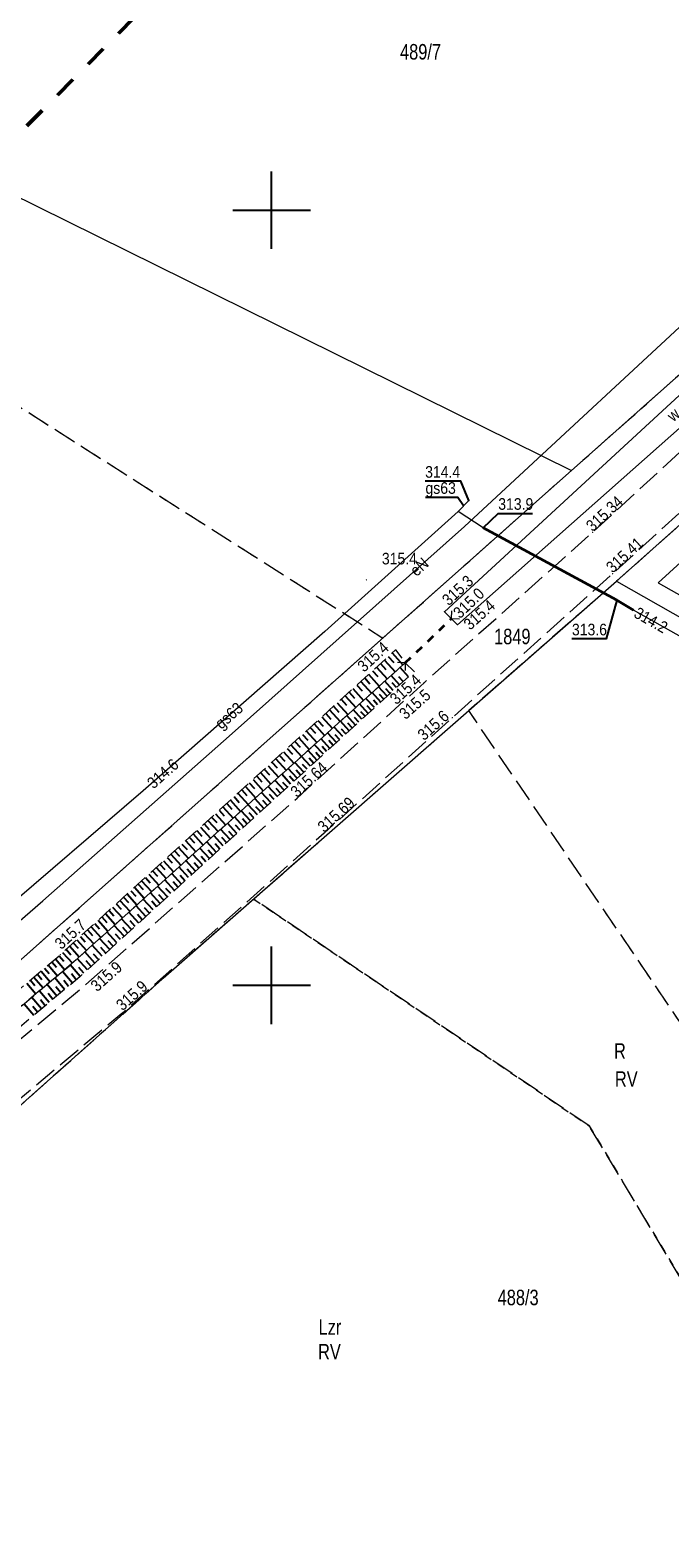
# Model space of a CAD drawing. Header units: metres. Extents: x 7523615 to 7533948, y 5492686 to 5502120.
# Tile 158 of 256: x 7531134 to 7531176, y 5497114 to 5497212. Entities that reach past the tile are written whole.
import ezdxf
from ezdxf.enums import TextEntityAlignment as Align

# ---------------------------------------------------------------- set-up
doc = ezdxf.new("R2010")
doc.units = ezdxf.units.M
for name, pattern in [('1.0_0.5', [1.5, 1, -0.5]), ('1.4_1.4', [2.8, 1.4, -1.4]), ('1.5_0.5', [2, 1.5, -0.5]), ('219-500', [0]), ('egkk-500', [2, 1.5, -0.5]), ('egug-500', [1, 0.5, -0.5]), ('otkz_500', [1, 0.5, -0.5])]:
    doc.linetypes.add(name, pattern=pattern)
doc.layers.get('0').update_dxf_attribs({"color": 2, "lineweight": 5})
doc.styles.get("Standard").update_dxf_attribs({"font": 'Working1250', "width": 0.75})

# ---------------------------------------------------------------- blocks, each defined once
blk = doc.blocks.new('203')
at = {"linetype": 'Continuous', "lineweight": 0}
h = blk.add_hatch(color=0, dxfattribs=at)
edge = h.paths.add_edge_path()
edge.add_arc((0, 0), 0.045, 0, 360)
blk = doc.blocks.new('PW01')
at = {"linetype": 'Continuous', "lineweight": 13}
h = blk.add_hatch(color=0, dxfattribs=at)
edge = h.paths.add_edge_path()
edge.add_arc((0, 0), 0.045, 0, 360)
blk = doc.blocks.new('IB05')
at = {"color": 0, "linetype": 'Continuous', "lineweight": 13}
for q in [(0.354, 0.354), (0.354, -0.354)]:
    blk.add_line((0, 0), q, dxfattribs=at)
blk = doc.blocks.new('RAMKA500K')
at = {"color": 0}
for p, q in [((350, 197.5), (350, 202.5)), ((347.5, 200), (352.5, 200)), ((350, 147.5), (350, 152.5)), ((347.5, 150), (352.5, 150))]:
    blk.add_line(p, q, dxfattribs=at)

msp = doc.modelspace()

# ---------------------------------------------------------------- linework, layer by layer
at = {"layer": '000 Inne (niezydentyfikowane)', "color": 7, "linetype": 'CONTINUOUS', "lineweight": 25, "flags": 128}
for points in [[(7531157.02, 5497170.75), (7531157.37, 5497170.37)], [(7531157.28, 5497170.98), (7531157.97, 5497170.22)], [(7531157.53, 5497171.21), (7531157.88, 5497170.83)], [(7531157.79, 5497171.45), (7531158.48, 5497170.68)], [(7531156.01, 5497169.83), (7531156.35, 5497169.45)], [(7531156.26, 5497170.06), (7531156.95, 5497169.3)], [(7531156.51, 5497170.29), (7531156.86, 5497169.91)], [(7531156.77, 5497170.52), (7531157.46, 5497169.76)], [(7531158.26, 5497169.39), (7531157.72, 5497169.99)], [(7531158.5, 5497169.6), (7531158.22, 5497169.9)], [(7531158.83, 5497169.9), (7531158.29, 5497170.5)], [(7531155, 5497168.91), (7531155.34, 5497168.53)], [(7531155.25, 5497169.14), (7531155.94, 5497168.38)], [(7531155.5, 5497169.37), (7531155.85, 5497168.99)], [(7531155.75, 5497169.6), (7531156.44, 5497168.84)], [(7531157.05, 5497168.27), (7531156.49, 5497168.88)], [(7531157.45, 5497168.64), (7531156.9, 5497169.25)], [(7531157.25, 5497168.46), (7531156.97, 5497168.76)], [(7531157.85, 5497169.01), (7531157.3, 5497169.61)], [(7531157.65, 5497168.83), (7531157.38, 5497169.13)], [(7531158.06, 5497169.2), (7531157.78, 5497169.5)], [(7531153.74, 5497167.77), (7531154.42, 5497167.02)], [(7531153.99, 5497168), (7531154.33, 5497167.62)], [(7531154.24, 5497168.22), (7531154.93, 5497167.47)], [(7531154.49, 5497168.45), (7531154.84, 5497168.07)], [(7531154.74, 5497168.68), (7531155.43, 5497167.92)], [(7531155.83, 5497167.16), (7531155.27, 5497167.78)], [(7531156.24, 5497167.53), (7531155.68, 5497168.15)], [(7531156.64, 5497167.91), (7531156.09, 5497168.51)], [(7531156.44, 5497167.72), (7531156.16, 5497168.03)], [(7531156.84, 5497168.09), (7531156.57, 5497168.39)], [(7531152.74, 5497166.86), (7531153.42, 5497166.11)], [(7531152.99, 5497167.09), (7531153.33, 5497166.71)], [(7531153.24, 5497167.31), (7531153.92, 5497166.56)], [(7531153.49, 5497167.54), (7531153.83, 5497167.17)], [(7531155.01, 5497166.41), (7531154.44, 5497167.03)], [(7531155.42, 5497166.79), (7531154.85, 5497167.4)], [(7531155.21, 5497166.6), (7531154.93, 5497166.91)], [(7531155.62, 5497166.97), (7531155.34, 5497167.28)], [(7531156.03, 5497167.35), (7531155.75, 5497167.65)], [(7531151.75, 5497165.96), (7531152.42, 5497165.21)], [(7531152, 5497166.18), (7531152.34, 5497165.81)], [(7531152.24, 5497166.41), (7531152.92, 5497165.66)], [(7531152.49, 5497166.63), (7531152.83, 5497166.26)], [(7531153.76, 5497165.28), (7531153.19, 5497165.9)], [(7531154.18, 5497165.66), (7531153.61, 5497166.28)], [(7531154.59, 5497166.04), (7531154.03, 5497166.66)], [(7531154.39, 5497165.85), (7531154.1, 5497166.16)], [(7531154.8, 5497166.22), (7531154.52, 5497166.53)], [(7531150.51, 5497164.83), (7531150.85, 5497164.46)], [(7531150.76, 5497165.06), (7531151.43, 5497164.32)], [(7531151.01, 5497165.28), (7531151.34, 5497164.91)], [(7531151.25, 5497165.51), (7531151.93, 5497164.76)], [(7531151.5, 5497165.73), (7531151.84, 5497165.36)], [(7531152.93, 5497164.51), (7531152.35, 5497165.14)], [(7531153.34, 5497164.9), (7531152.77, 5497165.52)], [(7531153.14, 5497164.7), (7531152.85, 5497165.02)], [(7531153.55, 5497165.09), (7531153.27, 5497165.4)], [(7531153.97, 5497165.47), (7531153.69, 5497165.78)], [(7531149.53, 5497163.94), (7531149.87, 5497163.57)], [(7531149.78, 5497164.16), (7531150.45, 5497163.43)], [(7531150.02, 5497164.39), (7531150.36, 5497164.02)], [(7531150.27, 5497164.61), (7531150.94, 5497163.87)], [(7531151.66, 5497163.35), (7531151.07, 5497163.99)], [(7531152.08, 5497163.74), (7531151.5, 5497164.38)], [(7531151.87, 5497163.55), (7531151.58, 5497163.87)], [(7531152.5, 5497164.13), (7531151.93, 5497164.76)], [(7531152.29, 5497163.94), (7531152, 5497164.25)], [(7531152.71, 5497164.32), (7531152.43, 5497164.64)], [(7531148.55, 5497163.05), (7531148.89, 5497162.69)], [(7531148.8, 5497163.27), (7531149.46, 5497162.54)], [(7531149.04, 5497163.5), (7531149.37, 5497163.13)], [(7531149.29, 5497163.72), (7531149.95, 5497162.98)], [(7531150.8, 5497162.58), (7531150.22, 5497163.22)], [(7531151.23, 5497162.97), (7531150.65, 5497163.61)], [(7531151.02, 5497162.77), (7531150.72, 5497163.09)], [(7531151.44, 5497163.16), (7531151.15, 5497163.48)], [(7531147.34, 5497161.95), (7531148, 5497161.22)], [(7531147.58, 5497162.17), (7531147.91, 5497161.8)], [(7531147.82, 5497162.39), (7531148.49, 5497161.66)], [(7531148.07, 5497162.61), (7531148.4, 5497162.24)], [(7531148.31, 5497162.83), (7531148.97, 5497162.1)], [(7531149.51, 5497161.39), (7531148.91, 5497162.05)], [(7531149.94, 5497161.79), (7531149.35, 5497162.44)], [(7531149.73, 5497161.59), (7531149.43, 5497161.92)], [(7531150.37, 5497162.18), (7531149.78, 5497162.83)], [(7531150.16, 5497161.99), (7531149.86, 5497162.31)], [(7531150.59, 5497162.38), (7531150.29, 5497162.7)], [(7531146.37, 5497161.07), (7531147.03, 5497160.35)], [(7531146.61, 5497161.29), (7531146.94, 5497160.93)], [(7531146.85, 5497161.51), (7531147.51, 5497160.78)], [(7531147.1, 5497161.73), (7531147.43, 5497161.36)], [(7531148.64, 5497160.6), (7531148.04, 5497161.26)], [(7531149.08, 5497161), (7531148.48, 5497161.65)], [(7531148.86, 5497160.8), (7531148.56, 5497161.13)], [(7531149.29, 5497161.2), (7531148.99, 5497161.52)], [(7531145.17, 5497159.98), (7531145.5, 5497159.62)], [(7531145.41, 5497160.2), (7531146.06, 5497159.48)], [(7531145.65, 5497160.41), (7531145.98, 5497160.05)], [(7531145.89, 5497160.63), (7531146.55, 5497159.91)], [(7531146.13, 5497160.85), (7531146.46, 5497160.49)], [(7531147.32, 5497159.4), (7531146.71, 5497160.06)], [(7531147.76, 5497159.8), (7531147.16, 5497160.46)], [(7531148.2, 5497160.2), (7531147.6, 5497160.86)], [(7531147.98, 5497160), (7531147.68, 5497160.33)], [(7531148.42, 5497160.4), (7531148.12, 5497160.73)], [(7531144.21, 5497159.11), (7531144.54, 5497158.75)], [(7531144.45, 5497159.33), (7531145.1, 5497158.61)], [(7531144.69, 5497159.54), (7531145.02, 5497159.18)], [(7531144.93, 5497159.76), (7531145.58, 5497159.04)], [(7531146.43, 5497158.59), (7531145.82, 5497159.26)], [(7531146.88, 5497158.99), (7531146.27, 5497159.66)], [(7531146.65, 5497158.79), (7531146.35, 5497159.12)], [(7531147.1, 5497159.19), (7531146.79, 5497159.53)], [(7531147.54, 5497159.6), (7531147.24, 5497159.93)], [(7531143.03, 5497158.03), (7531143.67, 5497157.32)], [(7531143.26, 5497158.24), (7531143.59, 5497157.89)], [(7531143.5, 5497158.46), (7531144.15, 5497157.75)], [(7531143.74, 5497158.68), (7531144.06, 5497158.32)], [(7531143.98, 5497158.89), (7531144.63, 5497158.18)], [(7531145.09, 5497157.36), (7531144.47, 5497158.04)], [(7531145.54, 5497157.77), (7531144.92, 5497158.44)], [(7531145.99, 5497158.18), (7531145.37, 5497158.85)], [(7531145.76, 5497157.97), (7531145.45, 5497158.31)], [(7531146.21, 5497158.38), (7531145.9, 5497158.72)], [(7531142.08, 5497157.17), (7531142.72, 5497156.46)], [(7531142.32, 5497157.38), (7531142.64, 5497157.03)], [(7531142.55, 5497157.6), (7531143.2, 5497156.89)], [(7531142.79, 5497157.81), (7531143.11, 5497157.46)], [(7531144.18, 5497156.53), (7531143.56, 5497157.21)], [(7531144.64, 5497156.95), (7531144.01, 5497157.63)], [(7531144.41, 5497156.74), (7531144.1, 5497157.08)], [(7531144.86, 5497157.15), (7531144.55, 5497157.49)], [(7531145.31, 5497157.56), (7531145, 5497157.9)], [(7531140.91, 5497156.1), (7531141.23, 5497155.75)], [(7531141.14, 5497156.32), (7531141.78, 5497155.61)], [(7531141.38, 5497156.53), (7531141.7, 5497156.18)], [(7531141.61, 5497156.74), (7531142.25, 5497156.04)], [(7531141.85, 5497156.96), (7531142.17, 5497156.6)], [(7531143.27, 5497155.7), (7531142.64, 5497156.39)], [(7531143.73, 5497156.12), (7531143.1, 5497156.8)], [(7531143.5, 5497155.91), (7531143.18, 5497156.25)], [(7531143.95, 5497156.32), (7531143.64, 5497156.67)], [(7531139.97, 5497155.25), (7531140.29, 5497154.9)], [(7531140.21, 5497155.47), (7531140.84, 5497154.77)], [(7531140.44, 5497155.68), (7531140.76, 5497155.33)], [(7531140.67, 5497155.89), (7531141.31, 5497155.19)], [(7531141.89, 5497154.44), (7531141.25, 5497155.13)], [(7531142.35, 5497154.86), (7531141.72, 5497155.55)], [(7531142.81, 5497155.28), (7531142.18, 5497155.97)], [(7531142.58, 5497155.07), (7531142.26, 5497155.42)], [(7531143.04, 5497155.49), (7531142.72, 5497155.83)], [(7531138.81, 5497154.2), (7531139.44, 5497153.5)], [(7531139.04, 5497154.41), (7531139.36, 5497154.06)], [(7531139.28, 5497154.62), (7531139.91, 5497153.92)], [(7531139.51, 5497154.83), (7531139.82, 5497154.48)], [(7531139.74, 5497155.04), (7531140.38, 5497154.34)], [(7531140.96, 5497153.59), (7531140.32, 5497154.29)], [(7531141.42, 5497154.01), (7531140.78, 5497154.71)], [(7531141.19, 5497153.8), (7531140.87, 5497154.15)], [(7531141.65, 5497154.23), (7531141.34, 5497154.57)], [(7531142.12, 5497154.65), (7531141.8, 5497155)], [(7531137.66, 5497153.15), (7531137.97, 5497152.8)], [(7531137.89, 5497153.36), (7531138.52, 5497152.67)], [(7531138.12, 5497153.57), (7531138.43, 5497153.22)], [(7531138.35, 5497153.78), (7531138.98, 5497153.08)], [(7531138.58, 5497153.99), (7531138.9, 5497153.64)], [(7531140.02, 5497152.73), (7531139.37, 5497153.44)], [(7531140.49, 5497153.16), (7531139.84, 5497153.86)], [(7531140.25, 5497152.95), (7531139.93, 5497153.3)], [(7531140.72, 5497153.37), (7531140.4, 5497153.73)], [(7531136.74, 5497152.32), (7531137.05, 5497151.97)], [(7531136.97, 5497152.52), (7531137.59, 5497151.83)], [(7531137.2, 5497152.73), (7531137.51, 5497152.39)], [(7531137.43, 5497152.94), (7531138.05, 5497152.25)], [(7531139.07, 5497151.87), (7531138.42, 5497152.58)], [(7531139.55, 5497152.3), (7531138.9, 5497153.01)], [(7531139.31, 5497152.08), (7531138.98, 5497152.44)], [(7531139.78, 5497152.52), (7531139.46, 5497152.87)], [(7531135.58, 5497151.31), (7531136.18, 5497150.61)], [(7531135.82, 5497151.51), (7531136.11, 5497151.16)], [(7531136.05, 5497151.71), (7531136.64, 5497151.01)], [(7531136.28, 5497151.9), (7531136.58, 5497151.55)], [(7531136.51, 5497152.11), (7531137.14, 5497151.42)], [(7531137.64, 5497150.56), (7531137, 5497151.31)], [(7531138.12, 5497151), (7531137.46, 5497151.72)], [(7531138.6, 5497151.43), (7531137.94, 5497152.15)], [(7531138.36, 5497151.22), (7531138.03, 5497151.58)], [(7531138.84, 5497151.65), (7531138.51, 5497152.01)], [(7531134.43, 5497150.33), (7531134.72, 5497149.98)], [(7531134.66, 5497150.52), (7531135.25, 5497149.83)], [(7531134.89, 5497150.72), (7531135.18, 5497150.37)], [(7531135.12, 5497150.91), (7531135.71, 5497150.22)], [(7531135.35, 5497151.11), (7531135.65, 5497150.76)], [(7531136.64, 5497149.72), (7531136.01, 5497150.47)], [(7531137.14, 5497150.14), (7531136.51, 5497150.89)], [(7531136.89, 5497149.93), (7531136.58, 5497150.31)], [(7531137.39, 5497150.35), (7531137.08, 5497150.73)], [(7531137.88, 5497150.78), (7531137.55, 5497151.14)], [(7531134.2, 5497150.13), (7531134.79, 5497149.44)], [(7531135.64, 5497148.88), (7531135.01, 5497149.63)], [(7531136.14, 5497149.3), (7531135.51, 5497150.05)], [(7531135.89, 5497149.09), (7531135.58, 5497149.47)], [(7531136.39, 5497149.51), (7531136.08, 5497149.89)], [(7531134.65, 5497148.05), (7531134.02, 5497148.79)], [(7531135.14, 5497148.47), (7531134.52, 5497149.21)], [(7531134.89, 5497148.26), (7531134.58, 5497148.63)], [(7531135.39, 5497148.67), (7531135.08, 5497149.05)]]:
    msp.add_lwpolyline(points, dxfattribs=at)
at = {"layer": '217-kontur klasyfikacyjny', "color": 7, "linetype": 'egkk-500', "lineweight": 18, "flags": 128}
for points in [[(7531169.35, 5497183.2), (7531205.24, 5497215.08)], [(7531093.82, 5497212.7), (7531157.18, 5497172.4)], [(7531207.46, 5497207.41), (7531172.27, 5497176.07)], [(7531167.85, 5497181.88), (7531169.35, 5497183.2)], [(7531157.18, 5497172.4), (7531167.85, 5497181.88)], [(7531172.27, 5497176.07), (7531162.73, 5497167.72)], [(7531133.46, 5497151.33), (7531157.18, 5497172.4)], [(7531162.73, 5497167.72), (7531148.85, 5497155.56)], [(7531182.35, 5497138.78), (7531162.73, 5497167.72)], [(7531148.85, 5497155.56), (7531143.01, 5497150.45)], [(7531170.49, 5497140.94), (7531148.85, 5497155.56)], [(7531143.01, 5497150.45), (7531107.4, 5497118.78)], [(7531185.78, 5497115.51), (7531170.49, 5497140.94)]]:
    msp.add_lwpolyline(points, dxfattribs=at)
at = {"layer": '218-kontur użytku gruntowego', "color": 7, "linetype": 'egug-500', "lineweight": 18, "flags": 128}
for points in [[(7531169.35, 5497183.2), (7531205.24, 5497215.08)], [(7531093.82, 5497212.7), (7531157.18, 5497172.4)], [(7531207.46, 5497207.41), (7531172.27, 5497176.07)], [(7531167.85, 5497181.88), (7531169.35, 5497183.2)], [(7531157.18, 5497172.4), (7531167.85, 5497181.88)], [(7531172.27, 5497176.07), (7531162.73, 5497167.72)], [(7531133.46, 5497151.33), (7531157.18, 5497172.4)], [(7531162.73, 5497167.72), (7531148.85, 5497155.56)], [(7531182.35, 5497138.78), (7531162.73, 5497167.72)], [(7531148.85, 5497155.56), (7531143.01, 5497150.45)], [(7531148.85, 5497155.56), (7531170.49, 5497140.94)], [(7531143.01, 5497150.45), (7531107.4, 5497118.78)], [(7531170.49, 5497140.94), (7531185.78, 5497115.51)]]:
    msp.add_lwpolyline(points, dxfattribs=at)
at = {"layer": '219-działka ewidencyjna', "color": 3, "linetype": '219-500', "lineweight": 18, "flags": 128}
for points in [[(7531058.37, 5497238.06), (7531169.35, 5497183.2)], [(7531169.35, 5497183.2), (7531205.24, 5497215.08)], [(7531172.27, 5497176.07), (7531207.46, 5497207.41)], [(7531169.35, 5497183.2), (7531167.85, 5497181.88)], [(7531133.46, 5497151.33), (7531167.85, 5497181.88)], [(7531143.01, 5497150.45), (7531172.27, 5497176.07)], [(7531172.27, 5497176.07), (7531236, 5497139.88)], [(7531107.4, 5497118.78), (7531143.01, 5497150.45)]]:
    msp.add_lwpolyline(points, dxfattribs=at)
at = {"layer": 'jezdnia', "color": 7, "linetype": '1.5_0.5', "lineweight": 18, "flags": 128}
msp.add_lwpolyline([(7531116.57, 5497132), (7531122.32, 5497137), (7531138.02, 5497150.06), (7531151.64, 5497162.07), (7531159.84, 5497169.52), (7531170.72, 5497179.22), (7531188.87, 5497195.87), (7531191.43, 5497194.22), (7531172.01, 5497176.55), (7531161.66, 5497167.26), (7531153.39, 5497159.81), (7531140.33, 5497148.18), (7531124.82, 5497135.17), (7531113.54, 5497125.55), (7531109.66, 5497121.33), (7531107.38, 5497118.74), (7531106.5, 5497116.7), (7531106.39, 5497115.23), (7531106.6, 5497113.84), (7531107.07, 5497112.79), (7531098.13, 5497117.79), (7531099.87, 5497117.89), (7531101.76, 5497118.75), (7531103.71, 5497119.98), (7531105.81, 5497121.81), (7531110.24, 5497126.36), (7531111.14, 5497127.3), (7531111.77, 5497127.96)], close=True, dxfattribs=at)
at = {"layer": 'obudowa ochronna przewodu', "color": 7, "linetype": 'CONTINUOUS', "lineweight": 35, "flags": 128}
msp.add_lwpolyline([(7531173.35, 5497174.2), (7531172.29, 5497174.84), (7531163.65, 5497179.51)], dxfattribs=at)
at = {"layer": 'przepust', "color": 7, "linetype": 'otkz_500', "lineweight": 35, "flags": 128}
msp.add_lwpolyline([(7531158.63, 5497170.81), (7531161.62, 5497173.65)], dxfattribs=at)
at = {"layer": 'przewód elektroenergetyczny podziemny', "color": 7, "linetype": 'CONTINUOUS', "lineweight": 18, "flags": 128}
for points in [[(7531116.53, 5497137.12), (7531115.86, 5497138.14), (7531116.35, 5497139.39), (7531123.32, 5497145.12), (7531135.23, 5497155.45), (7531147.45, 5497166.24), (7531162.45, 5497179.6), (7531179.86, 5497195.73), (7531203.71, 5497217.31), (7531205.44, 5497215.97)], [(7531205.44, 5497215.97), (7531205.82, 5497215.64), (7531211.74, 5497209.3), (7531193.67, 5497193.01), (7531174.96, 5497175.96), (7531193.05, 5497165.77), (7531211.92, 5497155.09), (7531238.1, 5497140.32), (7531235.51, 5497135.65), (7531234.04, 5497132.5)]]:
    msp.add_lwpolyline(points, dxfattribs=at)
at = {"layer": 'przewód gazowy', "color": 7, "linetype": 'CONTINUOUS', "lineweight": 18, "flags": 128}
for points in [[(7531162.04, 5497180.57), (7531153.43, 5497172.83), (7531141.71, 5497162.54), (7531132.32, 5497154.51), (7531124.26, 5497147.27), (7531115.22, 5497139.96), (7531113.24, 5497138.24)], [(7531162.04, 5497180.57), (7531162.74, 5497181.27)], [(7531232.62, 5497117.5), (7531236.7, 5497118.86), (7531240.01, 5497119.75), (7531240.27, 5497120.08), (7531240.88, 5497127), (7531241.63, 5497135.18), (7531241.64, 5497135.44), (7531241.46, 5497135.55), (7531231.88, 5497141.13), (7531221.16, 5497147.15), (7531214.02, 5497151.15), (7531213.1, 5497151.98), (7531211.4, 5497153.27), (7531209.41, 5497154.34), (7531208.03, 5497154.74), (7531195.94, 5497161.87), (7531184.76, 5497167.79), (7531173.35, 5497174.2), (7531172.29, 5497174.84), (7531163.65, 5497179.51), (7531162.04, 5497180.57)]]:
    msp.add_lwpolyline(points, dxfattribs=at)
at = {"layer": 'przewód gazowy-Atr1', "color": 7, "flags": 128}
msp.add_lwpolyline([(7531162.39, 5497180.92), (7531162.01, 5497181.47), (7531159.933, 5497181.47)], dxfattribs=at)
at = {"layer": 'rzędna-Atr2', "color": 7, "flags": 128}
for points in [[(7531162.74, 5497181.27), (7531162.22, 5497182.51), (7531159.911, 5497182.51)], [(7531163.65, 5497179.51), (7531164.63, 5497180.44), (7531166.843, 5497180.44)], [(7531172.29, 5497174.84), (7531171.6, 5497172.34), (7531169.387, 5497172.34)]]:
    msp.add_lwpolyline(points, dxfattribs=at)
at = {"layer": 'rów przydrożny (poligon)', "color": 7, "linetype": 'CONTINUOUS', "lineweight": 18, "flags": 128}
msp.add_lwpolyline([(7531211.9, 5497218.59), (7531190.28, 5497198.31), (7531162, 5497173.26), (7531161.15, 5497174.1), (7531189, 5497199.74), (7531210.55, 5497219.67)], close=True, dxfattribs=at)
at = {"layer": 'skarpa nieumocniona', "color": 7, "linetype": '1.0_0.5', "lineweight": 18, "flags": 128}
for points in [[(7531120.67, 5497138.61), (7531136.36, 5497151.97), (7531157.99, 5497171.63), (7531158.63, 5497170.81), (7531137.09, 5497151.38), (7531121.27, 5497138.06), (7531118.51, 5497135.7), (7531117.83, 5497136.42)], [(7531120.67, 5497138.61), (7531136.36, 5497151.97), (7531157.99, 5497171.63), (7531158.63, 5497170.81), (7531137.09, 5497151.38), (7531121.27, 5497138.06), (7531118.51, 5497135.7), (7531117.83, 5497136.42)], [(7531121.27, 5497138.06), (7531137.09, 5497151.38), (7531158.63, 5497170.81), (7531159.2, 5497170.24), (7531137.65, 5497150.57), (7531121.87, 5497137.32), (7531119.13, 5497135.01), (7531118.51, 5497135.7)], [(7531121.27, 5497138.06), (7531137.09, 5497151.38), (7531158.63, 5497170.81), (7531159.2, 5497170.24), (7531137.65, 5497150.57), (7531121.87, 5497137.32), (7531119.13, 5497135.01), (7531118.51, 5497135.7)]]:
    msp.add_lwpolyline(points, close=True, dxfattribs=at)
at = {"layer": 'Zakres', "color": 5, "linetype": '1.4_1.4', "lineweight": 50, "flags": 128}
msp.add_lwpolyline([(7531743.27, 5499246.67), (7531674.19, 5499075.04), (7531617.162, 5499130.015), (7531497.218, 5499019.596), (7531360.693, 5498909.882), (7531137.385, 5498723.263), (7530837.96, 5498471.05), (7530827.293, 5498468.557), (7530555.83, 5498209.93), (7530490.214, 5498246.484), (7530415.425, 5498175.928), (7530370.975, 5498140.65), (7530313.12, 5498105.373), (7530175.536, 5498113.134), (7530201.642, 5498273.295), (7530135.32, 5498299.4), (7530095.809, 5498250.012), (7529934.942, 5498278.939), (7529886.553, 5498254.598), (7529886.964, 5498227.434), (7529861.564, 5498166.05), (7529795.242, 5498157.584), (7529752.203, 5498064.45), (7529512.785, 5498134.242), (7529497.697, 5498245.624), (7529418.476, 5498260.595), (7529163.77, 5498290.228), (7529123.554, 5498137.123), (7529361.326, 5498088.439), (7529468.57, 5498017.178), (7529499.62, 5497998.73), (7529568.053, 5497998.128), (7529612.503, 5497967.789), (7529759.259, 5497962.851), (7529731.037, 5497742.012), (7529837.62, 5497773.434), (7529926.26, 5498000.98), (7530249.502, 5497965.967), (7530399.55, 5498036.463), (7530504.325, 5498041.167), (7530550.186, 5498000.245), (7530485.275, 5497939.567), (7530567.12, 5497896.528), (7530578.585, 5497865.954), (7530414.955, 5497723.667), (7530456.347, 5497670.633), (7530620.036, 5497828.677), (7530672.247, 5497834.44), (7530708.231, 5497874.656), (7530802.893, 5497949.739), (7531291.019, 5497844.846), (7531633.86, 5497783.346), (7531723.76, 5497752.948), (7531716.74, 5497689.82), (7531638.86, 5497701.8), (7531607.99, 5497651.877), (7531593.173, 5497646.233), (7531554.368, 5497551.688), (7531542.197, 5497533.109), (7531433.365, 5497444.091), (7531365.279, 5497382.708), (7531307.012, 5497340.61), (7531265.619, 5497313.74), (7531154.142, 5497225.545), (7531069.475, 5497140.173), (7531095.58, 5497066.795), (7531227.52, 5497061.86), (7531269.853, 5497013.879), (7531267.74, 5496900.28), (7531245.86, 5496824.79), (7531285.37, 5496797.98), (7531257.86, 5496726.01), (7531235.28, 5496726.72), (7531225.4, 5496699.91), (7531197.11, 5496699.88), (7531185.19, 5496624.41), (7531253.801, 5496571.672), (7531243.218, 5496477.481), (7531256.45, 5496456.49), (7531351.7, 5496436.03), (7531399.67, 5496549.62), (7531437.77, 5496640.64), (7531396.85, 5496663.92), (7531455.59, 5496799.214), (7531464.057, 5496818.264), (7531468.643, 5496848.955), (7531480.284, 5496877.178), (7531555.07, 5497002.95), (7531557.66, 5497022.169), (7531504.626, 5497031.871), (7531386.27, 5497072.44), (7531447.65, 5497179.68), (7531472.876, 5497186.563), (7531542.726, 5497165.75), (7531534.965, 5497117.772), (7531587.882, 5497105.777), (7531625.629, 5497206.319), (7531717.203, 5497165.383), (7531739.282, 5497219.078), (7531634.801, 5497264.88), (7531650.323, 5497306.508), (7531689.66, 5497342.67), (7531724.67, 5497377.51), (7531750.159, 5497383.413), (7531790.729, 5497415.163), (7531807.49, 5497435.8), (7531857.051, 5497525.936), (7531880.16, 5497531.76), (7531912.79, 5497579.205), (7531951.42, 5497582.56), (7531983.17, 5497634.77), (7532010.156, 5497686.449), (7532022.445, 5497715.671), (7532045.96, 5497826.68), (7532028.32, 5497890.18), (7532058.84, 5497978.726), (7532130.806, 5498096.73), (7532169.259, 5498228.668), (7532173.67, 5498272.59), (7532173.45, 5498329.02), (7532174.198, 5498362.371), (7532178.843, 5498457.798), (7532136.745, 5498585.562), (7532124.809, 5498799.345), (7532152.62, 5498813.574), (7532125.691, 5499032.472), (7532124.985, 5499095.267), (7532200.95, 5499066.75), (7532264.333, 5499123.018), (7532116.225, 5499183.814), (7531993.341, 5499227.793), (7531913.613, 5499254.722), (7531816.599, 5499290.941), (7531739.752, 5499297.761), (7531571.83, 5499328.1), (7531549.252, 5499297.761), (7531536.552, 5499281.533), (7531425.075, 5499226.5), (7531439.186, 5499201.805), (7531552.78, 5499254.722), (7531607.813, 5499273.772), (7531677.126, 5499271.215)], close=True, dxfattribs=at)

# ---------------------------------------------------------------- block references
at = {"layer": '203-punkt graniczny', "color": 3, "linetype": 'CONTINUOUS', "lineweight": 18}
for p in [(7531169.35, 5497183.2), (7531167.85, 5497181.88), (7531172.27, 5497176.07), (7531143.01, 5497150.45)]:
    msp.add_blockref('203', p, dxfattribs=at)
at = {"layer": 'pikieta naturalna', "color": 7, "linetype": 'CONTINUOUS', "lineweight": 13}
for p in [(7531156.12, 5497176.15), (7531161.15, 5497174.1), (7531161.62, 5497173.65), (7531162, 5497173.26), (7531157.99, 5497171.63), (7531159.2, 5497170.24), (7531159.84, 5497169.52), (7531161.66, 5497167.26), (7531136.36, 5497151.97), (7531138.02, 5497150.06), (7531140.33, 5497148.18)]:
    msp.add_blockref('PW01', p, dxfattribs=at)
at = {"layer": 'pikieta sztuczna', "color": 7, "linetype": 'CONTINUOUS', "lineweight": 13}
for p in [(7531170.72, 5497179.22), (7531172.01, 5497176.55), (7531151.64, 5497162.07), (7531153.39, 5497159.81)]:
    msp.add_blockref('PW01', p, dxfattribs=at)
at = {"layer": 'przepust', "color": 7, "linetype": 'CONTINUOUS', "lineweight": 35}
for p, rotation in [((7531161.62, 5497173.65), 403.526), ((7531158.63, 5497170.81), 223.526)]:
    msp.add_blockref('IB05', p, dxfattribs=dict(at, rotation=rotation))
at = {"layer": 'rzędna', "color": 7, "linetype": 'CONTINUOUS', "lineweight": 18}
for p in [(7531162.74, 5497181.27), (7531163.65, 5497179.51), (7531172.29, 5497174.84), (7531173.35, 5497174.2), (7531141.71, 5497162.54)]:
    msp.add_blockref('PW01', p, dxfattribs=at)
at = {"layer": 'Wstawianie ramki sekcyjnej z opisem', "color": 7, "linetype": 'CONTINUOUS', "lineweight": 13}
msp.add_blockref('RAMKA500K', (7530800, 5497000), dxfattribs=at)

# ---------------------------------------------------------------- texts
at = {"layer": '209-oznaczenie konturu klasyfikacyjnego', "color": 7, "linetype": 'CONTINUOUS', "lineweight": 18, "width": 0.79}
for p in [(7531172.16, 5497144.45), (7531153, 5497126.86)]:
    msp.add_text('RV', height=1, dxfattribs=at).set_placement(p, align=Align.TOP_LEFT)
at = {"layer": '210-oznaczenie konturu użytku gruntowego', "color": 7, "linetype": 'CONTINUOUS', "lineweight": 18, "width": 0.79}
for s, p in [('R', (7531172.1, 5497145.26)), ('Lzr', (7531153.03, 5497127.45))]:
    msp.add_text(s, height=1, dxfattribs=at).set_placement(p)
at = {"layer": '211-numer działki ewidencyjnej', "color": 3, "linetype": 'CONTINUOUS', "lineweight": 18, "width": 0.79}
msp.add_text('489/7', height=1, dxfattribs=at).set_placement((7531158.29, 5497209.72))
for s, p in [('1849', (7531164.36, 5497173)), ('488/3', (7531164.59, 5497130.36))]:
    msp.add_text(s, height=1, dxfattribs=at).set_placement(p, align=Align.TOP_LEFT)
at = {"layer": 'pikieta naturalna-Atr2', "color": 7, "width": 0.9}
msp.add_text('315.4', height=0.75, dxfattribs=at).set_placement((7531157.12, 5497177.15))
for s, rotation, p in [('315.3', 42.634, (7531161.43, 5497174.44)), ('315.0', 43.526, (7531162.16, 5497173.61)), ('315.4', 41.534, (7531162.81, 5497172.87))]:
    msp.add_text(s, height=0.75, rotation=rotation, dxfattribs=at).set_placement(p)
for s, rotation, p in [('315.4', 42.268, (7531155.46, 5497170.71)), ('315.4', 42.389, (7531157.55, 5497168.61)), ('315.5', 41.727, (7531158.15, 5497167.66)), ('315.6', 41.813, (7531159.34, 5497166.3)), ('315.7', 42.268, (7531135.92, 5497152.82)), ('315.9', 41.727, (7531138.24, 5497150.1)), ('315.9', 41.813, (7531139.88, 5497148.87))]:
    msp.add_text(s, height=0.75, rotation=rotation, dxfattribs=at).set_placement(p, align=Align.TOP_LEFT)
at = {"layer": 'pikieta sztuczna-Atr2', "color": 7, "width": 0.9}
for s, rotation, p in [('315.34', 42.532, (7531170.72, 5497179.22)), ('315.41', 42.299, (7531172.01, 5497176.55)), ('315.64', 42.256, (7531151.64, 5497162.07)), ('315.69', 42.014, (7531153.39, 5497159.81))]:
    msp.add_text(s, height=0.75, rotation=rotation, dxfattribs=at).set_placement(p)
at = {"layer": 'przewód elektroenergetyczny podziemny-Atr1', "color": 7, "width": 0.9}
msp.add_text('eN', height=0.75, rotation=41.69, dxfattribs=at).set_placement((7531159.1, 5497176.61), align=Align.MIDDLE_LEFT)
at = {"layer": 'przewód gazowy-Atr1', "color": 7, "width": 0.9}
msp.add_text('gs63', height=0.75, dxfattribs=at).set_placement((7531159.933, 5497181.478), align=Align.BOTTOM_LEFT)
msp.add_text('gs63', height=0.75, rotation=41.282, dxfattribs=at).set_placement((7531146.51, 5497166.75), align=Align.MIDDLE_LEFT)
at = {"layer": 'rzędna-Atr2', "color": 7, "width": 0.9}
for s, p in [('314.4', (7531159.911, 5497182.518)), ('313.9', (7531164.63, 5497180.448)), ('313.6', (7531169.387, 5497172.348))]:
    msp.add_text(s, height=0.75, dxfattribs=at).set_placement(p, align=Align.BOTTOM_LEFT)
for s, rotation, p in [('314.2', 330.673, (7531173.5, 5497174.11)), ('314.6', 41.282, (7531142.13, 5497162.91))]:
    msp.add_text(s, height=0.75, rotation=rotation, dxfattribs=at).set_placement(p, align=Align.MIDDLE_LEFT)
at = {"layer": 'rów przydrożny (poligon)-Atr17', "color": 7, "width": 0.9}
msp.add_text('w.', height=0.75, rotation=41.534, dxfattribs=at).set_placement((7531175.93, 5497186.31))

doc.saveas('drawing.dxf')
